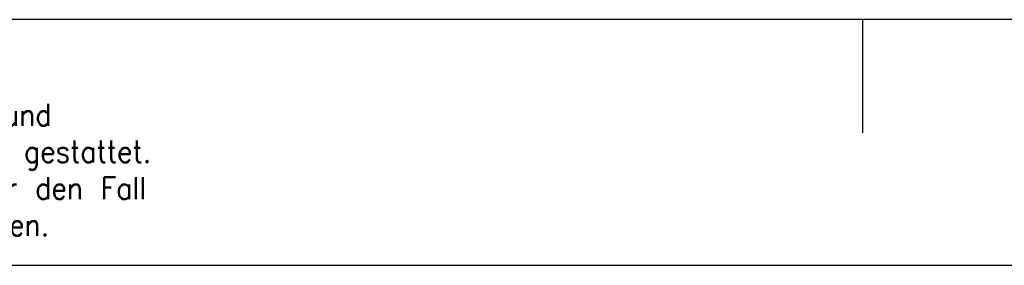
# Model space of a CAD drawing. Header units: millimetres. Extents: x -105 to 192, y -71 to 139.
# Tile 5 of 6: x -25 to 55, y 119 to 139. Entities that reach past the tile are written whole.
import ezdxf

# ---------------------------------------------------------------- set-up
doc = ezdxf.new("R2010")
doc.units = ezdxf.units.MM
doc.header["$LTSCALE"] = 1.5
doc.layers.add('1', color=7, linetype='CONTINUOUS')
doc.styles.add('CONVERTER_11', font='txt.shx', dxfattribs={"width": 0.9})

msp = doc.modelspace()

# ---------------------------------------------------------------- linework, layer by layer
at = {"layer": '1', "color": 2, "linetype": 'Continuous'}
for p, q in [((43.584, 139.397), (-104.916, 139.397)), ((43.584, 139.397), (43.584, 130.188)), ((192.084, 139.397), (43.584, 139.397))]:
    msp.add_line(p, q, dxfattribs=at)
at = {"layer": '1', "color": 6, "linetype": 'Continuous'}
msp.add_line((187.084, 119.397), (-99.916, 119.397), dxfattribs=at)

# ---------------------------------------------------------------- texts
at = {"layer": '1', "color": 3, "insert": (-99.911, 121.188), "char_height": 1.8, "attachment_point": 7, "line_spacing_factor": 0.996399, "style": 'CONVERTER_11'}
msp.add_mtext('Weitergabe sowie Vervielfältigung dieses Dokuments, Verwertung und \\PMitteilung seines Inhalts sind verboten, soweit nicht ausdrücklich gestattet. \\PZuwiderhandlungen verpflichten zu Schadenersatz. Alle Rechte für den Fall\\Pder Patent-, Gebrauchsmuster- oder Designeintragung vorbehalten.', dxfattribs=at)

doc.saveas('drawing.dxf')
